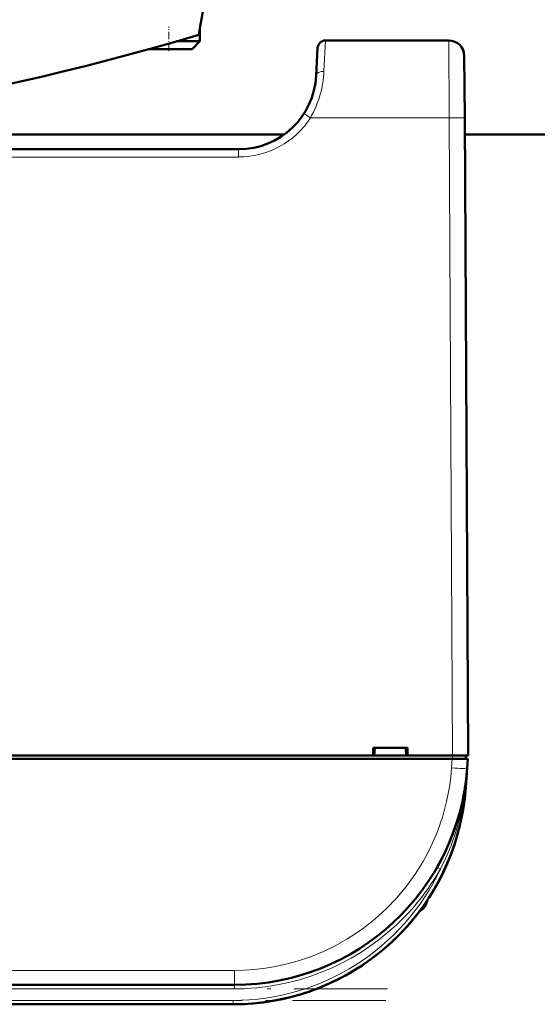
# Model space of a CAD drawing. Extents: x -2073 to 2460, y -1789 to 708.
# Tile 45 of 93: x 717 to 784, y -1562 to -1435. Entities that reach past the tile are written whole.
import ezdxf

# ---------------------------------------------------------------- set-up
doc = ezdxf.new("R2010")
doc.units = 0
doc.linetypes.add('DASHDOT', pattern=[18.5, 12, -3, 0.5, -3])

msp = doc.modelspace()

# ---------------------------------------------------------------- linework, layer by layer
at = {"color": 7, "linetype": 'DASHDOT', "lineweight": 18, "ltscale": 0.079648}
msp.add_line((736.57, -1439.27), (736.57, -1436.08), dxfattribs=at)
at = {"color": 7, "lineweight": 50}
for p, q in [((740.57, -1438), (740.57, -1436.35)), ((739.57, -1439), (734.06, -1439)), ((740.57, -1438), (737.56, -1438)), ((739.57, -1439), (740.57, -1438)), ((755.72, -1438.84), (755.54, -1442.42)), ((772.59, -1437.89), (756.72, -1437.89)), ((774.59, -1439.88), (774.64, -1447.84)), ((775.07, -1529.89), (774.64, -1447.84)), ((751.4, -1450), (711.27, -1450)), ((836.57, -1450), (774.65, -1450)), ((745.55, -1451.89), (547.57, -1451.89)), ((774.95, -1508.39), (774.95, -1507.84)), ((762.86, -1529.89), (762.86, -1528.89)), ((762.86, -1528.89), (767.27, -1528.89)), ((763.07, -1528.89), (763, -1529.89)), ((767.07, -1528.89), (767.13, -1529.89)), ((767.27, -1528.89), (767.27, -1529.89)), ((654.27, -1529.89), (762.86, -1529.89)), ((762.86, -1529.89), (763, -1529.89)), ((762.92, -1529.89), (767.22, -1529.89)), ((767.13, -1529.89), (767.27, -1529.89)), ((767.27, -1529.89), (773.07, -1529.89)), ((774.77, -1530.29), (774.77, -1529.89)), ((773.04, -1530.29), (520.09, -1530.29)), ((775.04, -1530.29), (773.04, -1530.29)), ((774.95, -1531.48), (774.78, -1533.98)), ((775.04, -1530.29), (774.95, -1531.48)), ((774.67, -1533.98), (774.68, -1533.92)), ((774.73, -1533.98), (774.68, -1534.35)), ((774.73, -1533.97), (774.69, -1534.36)), ((774.62, -1534.3), (774.62, -1534.31)), ((774.62, -1534.31), (774.62, -1534.32)), ((767.58, -1551.47), (767.56, -1551.5)), ((767.87, -1551.13), (767.6, -1551.45)), ((767.91, -1551.09), (767.61, -1551.44)), ((766.9, -1552.23), (767.11, -1552.01)), ((766.9, -1552.23), (766.91, -1552.22)), ((766.93, -1552.21), (766.91, -1552.23)), ((766.91, -1552.22), (766.91, -1552.23)), ((766.91, -1552.23), (766.91, -1552.23)), ((766.94, -1552.19), (766.94, -1552.19)), ((767.21, -1551.89), (767.07, -1552.05)), ((767.22, -1551.88), (767.08, -1552.04)), ((767.08, -1552.03), (767.15, -1551.96)), ((745.03, -1559.39), (548.1, -1559.39)), ((744.85, -1561.89), (548.28, -1561.89))]:
    msp.add_line(p, q, dxfattribs=at)
at = {"color": 7, "lineweight": 18}
for p, q in [((756.54, -1441.86), (756.72, -1437.89)), ((772.64, -1447.84), (772.59, -1437.89)), ((772.64, -1447.84), (754.8, -1447.84)), ((772.64, -1447.84), (773.07, -1529.89)), ((745.55, -1452.89), (547.57, -1452.89)), ((745.55, -1451.89), (745.55, -1452.89)), ((773.07, -1529.89), (773.07, -1530.29)), ((772.96, -1531.48), (773.04, -1530.29)), ((774.95, -1531.6), (774.95, -1531.48)), ((774.73, -1533.98), (774.78, -1533.98)), ((771.22, -1544.32), (771.09, -1544.25)), ((771.53, -1544.49), (771.22, -1544.32)), ((769.71, -1548.69), (769.71, -1548.96)), ((745.03, -1557.53), (548.1, -1557.53)), ((745.03, -1557.53), (745.03, -1559.39)), ((745.03, -1559.89), (548.1, -1559.89)), ((745.03, -1559.89), (745.03, -1559.39)), ((744.85, -1561.39), (548.28, -1561.39)), ((744.85, -1561.39), (744.85, -1561.89))]:
    msp.add_line(p, q, dxfattribs=at)
at = {"color": 7, "linetype": 'DASHDOT', "lineweight": 18, "ltscale": 0.012015}
msp.add_line((773.07, -1529.85), (773.07, -1530.33), dxfattribs=at)
at = {"color": 7, "linetype": 'DASHDOT', "lineweight": 18}
for p, q in [((764.72, -1559.89), (528.41, -1559.89)), ((764.51, -1561.39), (528.62, -1561.39))]:
    msp.add_line(p, q, dxfattribs=at)
at = {"color": 7, "lineweight": 18}
for points in [[(745.03, -1557.53), (746.26, -1557.5), (747.53, -1557.42), (748.77, -1557.28), (750.03, -1557.08), (751.64, -1556.74), (753.28, -1556.29), (754.92, -1555.73), (756.46, -1555.09), (757.98, -1554.35), (759.49, -1553.51), (760.57, -1552.82), (761.63, -1552.08), (763.13, -1550.89), (764.55, -1549.6), (765.9, -1548.19), (767.15, -1546.7), (768.28, -1545.14), (769.28, -1543.53), (769.8, -1542.57), (770.29, -1541.61), (770.73, -1540.63), (771.14, -1539.64), (771.82, -1537.68), (772.32, -1535.8), (772.67, -1533.97), (772.85, -1532.71), (772.96, -1531.48)], [(774.68, -1534.35), (774.41, -1536.12), (774.03, -1537.86), (773.55, -1539.57), (772.85, -1541.59), (772.23, -1543.05), (771.53, -1544.48)]]:
    msp.add_lwpolyline(points, dxfattribs=at)
at = {"color": 7, "lineweight": 50}
for centre, radius, start, end in [((420.92, -1377.6), 325, 349.4417, 352.5926), ((646.56, -1126), 325, 253.2139, 286.7861), ((756.72, -1438.89), 1, 90, 177), ((772.59, -1439.89), 2, 0.3, 90), ((745.55, -1441.89), 10, 270, 357.0001), ((772.96, -1508.89), 2, 0.3, 0.8423), ((745.03, -1529.39), 30, 270, 356), ((744.85, -1531.89), 30, 270, 356), ((774.76, -1533.89), 0.0872, 210.9631, 254.4077), ((744.85, -1531.89), 30, 270, 346.5066), ((745.03, -1529.39), 30, 336.0228, 341.4432), ((744.85, -1531.89), 30, 326.3789, 338.6162), ((745.15, -1529.46), 29.86, 330.2994, 333.6542), ((768.46, -1548.59), 1.3, 290.0791, 343.3985), ((768.46, -1548.59), 1.3, 290.0783, 343.3985), ((761.08, -1546.39), 9, 343.3984, 346.4437), ((761.08, -1546.39), 9, 343.3984, 346.444), ((744.85, -1531.89), 30, 320.0609, 323.3274), ((744.85, -1531.89), 30, 317.7896, 319.4459), ((745.13, -1532.13), 29.63, 318.847, 319.971), ((745.24, -1532.22), 29.49, 318.9322, 320.0996)]:
    msp.add_arc(centre, radius, start, end, dxfattribs=at)
at = {"color": 7, "lineweight": 18}
for centre, radius, start, end in [((743.02, -1441.22), 13.53, 344.6596, 357.2824), ((743.52, -1441.35), 13.01, 330.0886, 344.6192), ((745.55, -1441.88), 11, 270.0069, 327.2297), ((720.09, -1501.24), 63.69, 56.9791, 57.8765), ((714.22, -1527.24), 60.89, 353.6418, 356.0008), ((744.85, -1531.89), 29.5, 270, 334.723), ((745.03, -1529.4), 30.49, 312.9537, 330.3448), ((745.03, -1529.4), 30.49, 269.9925, 312.9526)]:
    msp.add_arc(centre, radius, start, end, dxfattribs=at)
for centre, major_axis, ratio, start_param, end_param in [((756.54, -1442.47), (0.999, -0.053), 0.602236, 1.602683, 3.141439), ((772.64, -1447.85), (-2, -0.01), 0.005236, 3.141593, 4.712362), ((772.96, -1531.34), (2, -0.14), 0.069587, 4.717255, 6.283185)]:
    msp.add_ellipse(centre, major_axis=major_axis, ratio=ratio, start_param=start_param, end_param=end_param, dxfattribs=at)
at = {"color": 7, "lineweight": 50}
for centre, major_axis, ratio, start_param, end_param in [((773.07, -1529.9), (2, 0.01), 0.005236, 0, 1.570769), ((775.17, -1534.01), (0.494, -0.076), 0.164348, 3.1416, 3.606569), ((775.15, -1534.39), (0.524, -0.085), 0.13753, 3.147561, 3.660275), ((775.11, -1534.39), (0.494, -0.081), 0.135092, 3.138656, 3.687944)]:
    msp.add_ellipse(centre, major_axis=major_axis, ratio=ratio, start_param=start_param, end_param=end_param, dxfattribs=at)

doc.saveas('drawing.dxf')
